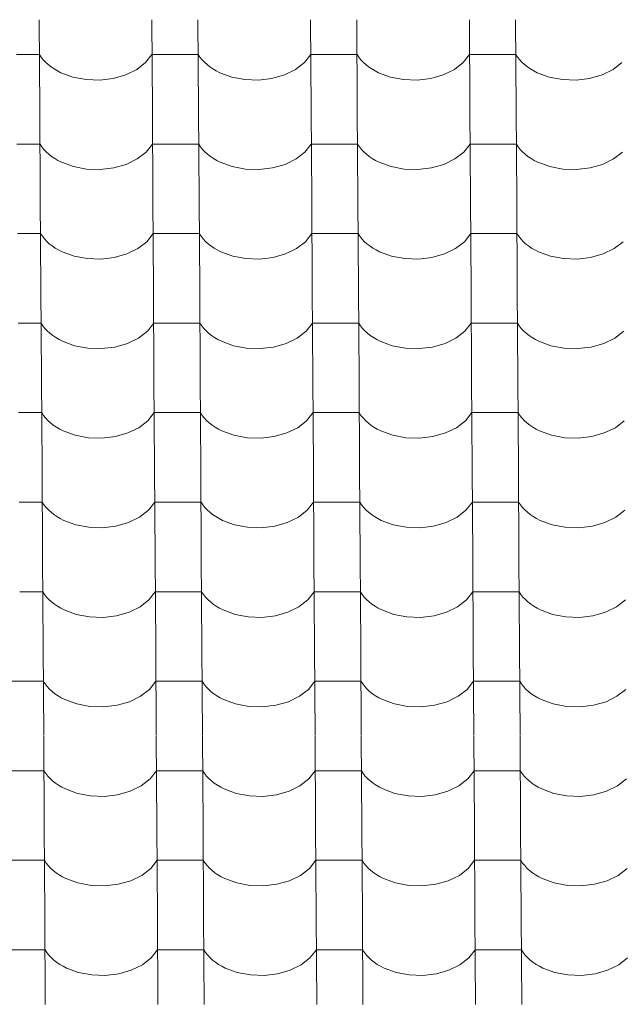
# Model space of a CAD drawing. Header units: millimetres. Extents: x -29001 to 109416, y -1251 to 13451.
# Tile 81 of 163: x -11230 to -10606, y 8009 to 9032. Entities that reach past the tile are written whole.
import ezdxf

# ---------------------------------------------------------------- set-up
doc = ezdxf.new("R2010")
doc.units = ezdxf.units.MM
doc.header["$MEASUREMENT"] = 0
doc.layers.add('POHLED JIŽNÍ_1_Konstrukce - nosné', color=7, linetype='Continuous')
doc.layers.add('POHLED JIŽNÍ_1_Nové_Výplně - Povrchové', color=7, linetype='Continuous')

# ---------------------------------------------------------------- blocks, each defined once
blk = doc.blocks.new('*X1', base_point=(-31394.7, -25864.9))
at = {"layer": 'POHLED JIŽNÍ_1_Nové_Výplně - Povrchové', "color": 21, "linetype": 'Continuous', "lineweight": 20, "true_color": 0xffaaaa}
for p, q in [((-11209.7, 9032.1), (-11209.2, 8939.4)), ((-11092.8, 9032.1), (-11092.2, 8939.4)), ((-11044.8, 9032.1), (-11044.2, 8939.4)), ((-10927.8, 9032.1), (-10927.2, 8939.4)), ((-10879.8, 9032.1), (-10879.2, 8939.4)), ((-10762.8, 9032.1), (-10762.2, 8939.4)), ((-10714.8, 9032.1), (-10714.2, 8939.4)), ((-11209.5, 8995.9), (-11233.5, 8995.9)), ((-11209.5, 8995.9), (-11207.7, 8993.2)), ((-11207.7, 8993.2), (-11205.5, 8990.5)), ((-11205.5, 8990.5), (-11203.1, 8987.9)), ((-11099.2, 8987.6), (-11092.6, 8995.9)), ((-11068.5, 8995.9), (-11092.6, 8995.9)), ((-11044.5, 8995.9), (-11068.5, 8995.9)), ((-11044.5, 8995.9), (-11042.7, 8993.2)), ((-11042.7, 8993.2), (-11040.5, 8990.5)), ((-11040.5, 8990.5), (-11038.1, 8987.9)), ((-10934.2, 8987.6), (-10927.6, 8995.9)), ((-10903.5, 8995.9), (-10927.6, 8995.9)), ((-10879.5, 8995.9), (-10903.5, 8995.9)), ((-10879.5, 8995.9), (-10877.7, 8993.2)), ((-10877.7, 8993.2), (-10875.5, 8990.5)), ((-10875.5, 8990.5), (-10873.1, 8987.9)), ((-10769.2, 8987.6), (-10762.6, 8995.9)), ((-10738.5, 8995.9), (-10762.6, 8995.9)), ((-10714.5, 8995.9), (-10738.5, 8995.9)), ((-10714.5, 8995.9), (-10712.7, 8993.2)), ((-10712.7, 8993.2), (-10710.5, 8990.5)), ((-10710.5, 8990.5), (-10708.1, 8987.9)), ((-11203.1, 8987.9), (-11200.4, 8985.4)), ((-11200.4, 8985.4), (-11197.5, 8983.1)), ((-11197.5, 8983.1), (-11194.3, 8980.9)), ((-11194.3, 8980.9), (-11190.8, 8978.9)), ((-11119.9, 8974.8), (-11108.4, 8980.4)), ((-11108.4, 8980.4), (-11099.2, 8987.6)), ((-11038.1, 8987.9), (-11035.4, 8985.4)), ((-11035.4, 8985.4), (-11032.5, 8983.1)), ((-11032.5, 8983.1), (-11029.3, 8980.9)), ((-11029.3, 8980.9), (-11025.8, 8978.9)), ((-10954.9, 8974.8), (-10943.4, 8980.4)), ((-10943.4, 8980.4), (-10934.2, 8987.6)), ((-10873.1, 8987.9), (-10870.4, 8985.4)), ((-10870.4, 8985.4), (-10867.5, 8983.1)), ((-10867.5, 8983.1), (-10864.3, 8980.9)), ((-10864.3, 8980.9), (-10860.8, 8978.9)), ((-10789.9, 8974.8), (-10778.4, 8980.4)), ((-10778.4, 8980.4), (-10769.2, 8987.6)), ((-10708.1, 8987.9), (-10705.4, 8985.4)), ((-10705.4, 8985.4), (-10702.5, 8983.1)), ((-10702.5, 8983.1), (-10699.3, 8980.9)), ((-10699.3, 8980.9), (-10695.9, 8978.9)), ((-10624.9, 8974.8), (-10613.4, 8980.4)), ((-10613.4, 8980.4), (-10604.2, 8987.6)), ((-11190.8, 8978.9), (-11187.2, 8977)), ((-11187.2, 8977), (-11174.7, 8972.5)), ((-11174.7, 8972.5), (-11161.1, 8969.9)), ((-11161.1, 8969.9), (-11146.9, 8969.4)), ((-11146.9, 8969.4), (-11132.9, 8971.1)), ((-11132.9, 8971.1), (-11119.9, 8974.8)), ((-11025.8, 8978.9), (-11022.2, 8977)), ((-11022.2, 8977), (-11009.7, 8972.5)), ((-11009.7, 8972.5), (-10996.1, 8969.9)), ((-10996.1, 8969.9), (-10981.9, 8969.4)), ((-10981.9, 8969.4), (-10967.9, 8971.1)), ((-10967.9, 8971.1), (-10954.9, 8974.8)), ((-10860.8, 8978.9), (-10857.2, 8977)), ((-10857.2, 8977), (-10844.7, 8972.5)), ((-10844.7, 8972.5), (-10831.1, 8969.9)), ((-10831.1, 8969.9), (-10816.9, 8969.4)), ((-10816.9, 8969.4), (-10802.9, 8971.1)), ((-10802.9, 8971.1), (-10789.9, 8974.8)), ((-10695.9, 8978.9), (-10692.2, 8977)), ((-10692.2, 8977), (-10679.7, 8972.5)), ((-10679.7, 8972.5), (-10666.1, 8969.9)), ((-10666.1, 8969.9), (-10651.9, 8969.4)), ((-10651.9, 8969.4), (-10637.9, 8971.1)), ((-10637.9, 8971.1), (-10624.9, 8974.8)), ((-11209.2, 8939.1), (-11208.6, 8846.4)), ((-11092.2, 8939.1), (-11091.6, 8846.4)), ((-11044.2, 8939.1), (-11043.6, 8846.4)), ((-10927.2, 8939.1), (-10926.6, 8846.4)), ((-10879.2, 8939.1), (-10878.6, 8846.4)), ((-10762.2, 8939.1), (-10761.6, 8846.4)), ((-10714.2, 8939.1), (-10713.6, 8846.4)), ((-11208.9, 8902.9), (-11233, 8902.9)), ((-11208.9, 8902.9), (-11207.1, 8900.1)), ((-11207.1, 8900.1), (-11205, 8897.4)), ((-11098.6, 8894.5), (-11092, 8902.9)), ((-11068, 8902.9), (-11092, 8902.9)), ((-11043.9, 8902.9), (-11068, 8902.9)), ((-11043.9, 8902.9), (-11042.1, 8900.1)), ((-11042.1, 8900.1), (-11040, 8897.4)), ((-10933.6, 8894.5), (-10927, 8902.9)), ((-10903, 8902.9), (-10927, 8902.9)), ((-10878.9, 8902.9), (-10903, 8902.9)), ((-10878.9, 8902.9), (-10877.1, 8900.1)), ((-10877.1, 8900.1), (-10875, 8897.4)), ((-10768.6, 8894.5), (-10762, 8902.9)), ((-10738, 8902.9), (-10762, 8902.9)), ((-10713.9, 8902.9), (-10738, 8902.9)), ((-10713.9, 8902.9), (-10712.1, 8900.1)), ((-10712.1, 8900.1), (-10710, 8897.4)), ((-11205, 8897.4), (-11202.5, 8894.9)), ((-11202.5, 8894.9), (-11199.8, 8892.4)), ((-11199.8, 8892.4), (-11196.9, 8890.1)), ((-11196.9, 8890.1), (-11193.7, 8887.9)), ((-11193.7, 8887.9), (-11190.3, 8885.9)), ((-11107.9, 8887.4), (-11098.6, 8894.5)), ((-11040, 8897.4), (-11037.5, 8894.9)), ((-11037.5, 8894.9), (-11034.8, 8892.4)), ((-11034.8, 8892.4), (-11031.9, 8890.1)), ((-11031.9, 8890.1), (-11028.7, 8887.9)), ((-11028.7, 8887.9), (-11025.3, 8885.9)), ((-10942.9, 8887.4), (-10933.6, 8894.5)), ((-10875, 8897.4), (-10872.5, 8894.9)), ((-10872.5, 8894.9), (-10869.8, 8892.4)), ((-10869.8, 8892.4), (-10866.9, 8890.1)), ((-10866.9, 8890.1), (-10863.7, 8887.9)), ((-10863.7, 8887.9), (-10860.3, 8885.9)), ((-10777.9, 8887.4), (-10768.6, 8894.5)), ((-10710, 8897.4), (-10707.5, 8894.9)), ((-10707.5, 8894.9), (-10704.8, 8892.4)), ((-10704.8, 8892.4), (-10701.9, 8890.1)), ((-10701.9, 8890.1), (-10698.7, 8887.9)), ((-10698.7, 8887.9), (-10695.3, 8885.9)), ((-10612.9, 8887.4), (-10603.6, 8894.5)), ((-11190.3, 8885.9), (-11186.6, 8884)), ((-11186.6, 8884), (-11174.2, 8879.5)), ((-11174.2, 8879.5), (-11160.5, 8876.9)), ((-11146.3, 8876.4), (-11132.3, 8878.1)), ((-11132.3, 8878.1), (-11119.3, 8881.8)), ((-11119.3, 8881.8), (-11107.9, 8887.4)), ((-11025.3, 8885.9), (-11021.6, 8884)), ((-11021.6, 8884), (-11009.2, 8879.5)), ((-11009.2, 8879.5), (-10995.5, 8876.9)), ((-10981.3, 8876.4), (-10967.3, 8878.1)), ((-10967.3, 8878.1), (-10954.3, 8881.8)), ((-10954.3, 8881.8), (-10942.9, 8887.4)), ((-10860.3, 8885.9), (-10856.6, 8884)), ((-10856.6, 8884), (-10844.2, 8879.5)), ((-10844.2, 8879.5), (-10830.5, 8876.9)), ((-10816.3, 8876.4), (-10802.3, 8878.1)), ((-10802.3, 8878.1), (-10789.3, 8881.8)), ((-10789.3, 8881.8), (-10777.9, 8887.4)), ((-10695.3, 8885.9), (-10691.6, 8884)), ((-10691.6, 8884), (-10679.2, 8879.5)), ((-10679.2, 8879.5), (-10665.5, 8876.9)), ((-10651.3, 8876.4), (-10637.3, 8878.1)), ((-10637.3, 8878.1), (-10624.3, 8881.8)), ((-10624.3, 8881.8), (-10612.9, 8887.4)), ((-11160.5, 8876.9), (-11146.3, 8876.4)), ((-10995.5, 8876.9), (-10981.3, 8876.4)), ((-10830.5, 8876.9), (-10816.3, 8876.4)), ((-10665.5, 8876.9), (-10651.3, 8876.4)), ((-11208.6, 8846.1), (-11208, 8753.4)), ((-11091.6, 8846.1), (-11091, 8753.4)), ((-11043.6, 8846.1), (-11043, 8753.4)), ((-10926.6, 8846.1), (-10926, 8753.4)), ((-10878.6, 8846.1), (-10878, 8753.4)), ((-10761.6, 8846.1), (-10761, 8753.4)), ((-10713.6, 8846.1), (-10713, 8753.4)), ((-11208.4, 8809.9), (-11232.4, 8809.9)), ((-11208.4, 8809.9), (-11206.5, 8807.1)), ((-11206.5, 8807.1), (-11204.4, 8804.4)), ((-11098, 8801.5), (-11091.4, 8809.9)), ((-11067.4, 8809.9), (-11091.4, 8809.9)), ((-11043.4, 8809.9), (-11067.4, 8809.9)), ((-11043.4, 8809.9), (-11041.5, 8807.1)), ((-11041.5, 8807.1), (-11039.4, 8804.4)), ((-10933, 8801.5), (-10926.4, 8809.9)), ((-10902.4, 8809.9), (-10926.4, 8809.9)), ((-10878.4, 8809.9), (-10902.4, 8809.9)), ((-10878.4, 8809.9), (-10876.5, 8807.1)), ((-10876.5, 8807.1), (-10874.4, 8804.4)), ((-10768, 8801.5), (-10761.4, 8809.9)), ((-10737.4, 8809.9), (-10761.4, 8809.9)), ((-10713.4, 8809.9), (-10737.4, 8809.9)), ((-10713.4, 8809.9), (-10711.5, 8807.1)), ((-10711.5, 8807.1), (-10709.4, 8804.4)), ((-11204.4, 8804.4), (-11202, 8801.8)), ((-11202, 8801.8), (-11199.3, 8799.4)), ((-11199.3, 8799.4), (-11196.3, 8797.1)), ((-11196.3, 8797.1), (-11193.1, 8794.9)), ((-11107.3, 8794.4), (-11098, 8801.5)), ((-11039.4, 8804.4), (-11037, 8801.8)), ((-11037, 8801.8), (-11034.3, 8799.4)), ((-11034.3, 8799.4), (-11031.3, 8797.1)), ((-11031.3, 8797.1), (-11028.1, 8794.9)), ((-10942.3, 8794.4), (-10933, 8801.5)), ((-10874.4, 8804.4), (-10872, 8801.8)), ((-10872, 8801.8), (-10869.3, 8799.4)), ((-10869.3, 8799.4), (-10866.3, 8797.1)), ((-10866.3, 8797.1), (-10863.1, 8794.9)), ((-10777.3, 8794.4), (-10768, 8801.5)), ((-10709.4, 8804.4), (-10707, 8801.8)), ((-10707, 8801.8), (-10704.3, 8799.4)), ((-10704.3, 8799.4), (-10701.3, 8797.1)), ((-10701.3, 8797.1), (-10698.1, 8794.9)), ((-10612.3, 8794.4), (-10603, 8801.5)), ((-11193.1, 8794.9), (-11189.7, 8792.9)), ((-11189.7, 8792.9), (-11186, 8791)), ((-11186, 8791), (-11173.6, 8786.4)), ((-11173.6, 8786.4), (-11159.9, 8783.9)), ((-11131.8, 8785.1), (-11118.7, 8788.8)), ((-11118.7, 8788.8), (-11107.3, 8794.4)), ((-11028.1, 8794.9), (-11024.7, 8792.9)), ((-11024.7, 8792.9), (-11021, 8791)), ((-11021, 8791), (-11008.6, 8786.4)), ((-11008.6, 8786.4), (-10994.9, 8783.9)), ((-10966.8, 8785.1), (-10953.7, 8788.8)), ((-10953.7, 8788.8), (-10942.3, 8794.4)), ((-10863.1, 8794.9), (-10859.7, 8792.9)), ((-10859.7, 8792.9), (-10856.1, 8791)), ((-10856.1, 8791), (-10843.6, 8786.4)), ((-10843.6, 8786.4), (-10829.9, 8783.9)), ((-10801.8, 8785.1), (-10788.7, 8788.8)), ((-10788.7, 8788.8), (-10777.3, 8794.4)), ((-10698.1, 8794.9), (-10694.7, 8792.9)), ((-10694.7, 8792.9), (-10691.1, 8791)), ((-10691.1, 8791), (-10678.6, 8786.4)), ((-10678.6, 8786.4), (-10664.9, 8783.9)), ((-10636.8, 8785.1), (-10623.7, 8788.8)), ((-10623.7, 8788.8), (-10612.3, 8794.4)), ((-11159.9, 8783.9), (-11145.7, 8783.4)), ((-11145.7, 8783.4), (-11131.8, 8785.1)), ((-10994.9, 8783.9), (-10980.7, 8783.4)), ((-10980.7, 8783.4), (-10966.8, 8785.1)), ((-10829.9, 8783.9), (-10815.7, 8783.4)), ((-10815.7, 8783.4), (-10801.8, 8785.1)), ((-10664.9, 8783.9), (-10650.7, 8783.4)), ((-10650.7, 8783.4), (-10636.8, 8785.1)), ((-11208, 8753.1), (-11207.4, 8660.4)), ((-11091, 8753.1), (-11090.5, 8660.4)), ((-11043, 8753.1), (-11042.4, 8660.4)), ((-10926, 8753.1), (-10925.5, 8660.4)), ((-10878, 8753.1), (-10877.4, 8660.4)), ((-10761, 8753.1), (-10760.5, 8660.4)), ((-10713, 8753.1), (-10712.4, 8660.4)), ((-11207.8, 8716.9), (-11231.8, 8716.9)), ((-11207.8, 8716.9), (-11205.9, 8714.1)), ((-11205.9, 8714.1), (-11203.8, 8711.4)), ((-11097.4, 8708.5), (-11090.8, 8716.9)), ((-11066.8, 8716.9), (-11090.8, 8716.9)), ((-11042.8, 8716.9), (-11066.8, 8716.9)), ((-11042.8, 8716.9), (-11040.9, 8714.1)), ((-11040.9, 8714.1), (-11038.8, 8711.4)), ((-10932.4, 8708.5), (-10925.8, 8716.9)), ((-10901.8, 8716.9), (-10925.8, 8716.9)), ((-10877.8, 8716.9), (-10901.8, 8716.9)), ((-10877.8, 8716.9), (-10875.9, 8714.1)), ((-10875.9, 8714.1), (-10873.8, 8711.4)), ((-10767.4, 8708.5), (-10760.8, 8716.9)), ((-10736.8, 8716.9), (-10760.8, 8716.9)), ((-10712.8, 8716.9), (-10736.8, 8716.9)), ((-10712.8, 8716.9), (-10710.9, 8714.1)), ((-10710.9, 8714.1), (-10708.8, 8711.4)), ((-11203.8, 8711.4), (-11201.4, 8708.8)), ((-11201.4, 8708.8), (-11198.7, 8706.4)), ((-11198.7, 8706.4), (-11195.7, 8704)), ((-11195.7, 8704), (-11192.5, 8701.9)), ((-11106.7, 8701.4), (-11097.4, 8708.5)), ((-11038.8, 8711.4), (-11036.4, 8708.8)), ((-11036.4, 8708.8), (-11033.7, 8706.4)), ((-11033.7, 8706.4), (-11030.7, 8704)), ((-11030.7, 8704), (-11027.5, 8701.9)), ((-10941.7, 8701.4), (-10932.4, 8708.5)), ((-10873.8, 8711.4), (-10871.4, 8708.8)), ((-10871.4, 8708.8), (-10868.7, 8706.4)), ((-10868.7, 8706.4), (-10865.7, 8704)), ((-10865.7, 8704), (-10862.5, 8701.9)), ((-10776.7, 8701.4), (-10767.4, 8708.5)), ((-10708.8, 8711.4), (-10706.4, 8708.8)), ((-10706.4, 8708.8), (-10703.7, 8706.4)), ((-10703.7, 8706.4), (-10700.7, 8704)), ((-10700.7, 8704), (-10697.5, 8701.9)), ((-10611.7, 8701.4), (-10602.4, 8708.5)), ((-11192.5, 8701.9), (-11189.1, 8699.9)), ((-11189.1, 8699.9), (-11185.5, 8698)), ((-11185.5, 8698), (-11173, 8693.4)), ((-11131.2, 8692), (-11118.1, 8695.8)), ((-11118.1, 8695.8), (-11106.7, 8701.4)), ((-11027.5, 8701.9), (-11024.1, 8699.9)), ((-11024.1, 8699.9), (-11020.5, 8698)), ((-11020.5, 8698), (-11008, 8693.4)), ((-10966.2, 8692), (-10953.1, 8695.8)), ((-10953.1, 8695.8), (-10941.7, 8701.4)), ((-10862.5, 8701.9), (-10859.1, 8699.9)), ((-10859.1, 8699.9), (-10855.5, 8698)), ((-10855.5, 8698), (-10843, 8693.4)), ((-10801.2, 8692), (-10788.1, 8695.8)), ((-10788.1, 8695.8), (-10776.7, 8701.4)), ((-10697.5, 8701.9), (-10694.1, 8699.9)), ((-10694.1, 8699.9), (-10690.5, 8698)), ((-10690.5, 8698), (-10678, 8693.4)), ((-10636.2, 8692), (-10623.1, 8695.8)), ((-10623.1, 8695.8), (-10611.7, 8701.4)), ((-11173, 8693.4), (-11159.3, 8690.8)), ((-11159.3, 8690.8), (-11145.1, 8690.4)), ((-11145.1, 8690.4), (-11131.2, 8692)), ((-11008, 8693.4), (-10994.3, 8690.8)), ((-10994.3, 8690.8), (-10980.1, 8690.4)), ((-10980.1, 8690.4), (-10966.2, 8692)), ((-10843, 8693.4), (-10829.3, 8690.8)), ((-10829.3, 8690.8), (-10815.1, 8690.4)), ((-10815.1, 8690.4), (-10801.2, 8692)), ((-10678, 8693.4), (-10664.3, 8690.8)), ((-10664.3, 8690.8), (-10650.1, 8690.4)), ((-10650.1, 8690.4), (-10636.2, 8692)), ((-11207.4, 8660.1), (-11206.8, 8567.4)), ((-11090.5, 8660.1), (-11089.9, 8567.4)), ((-11042.4, 8660.1), (-11041.8, 8567.4)), ((-10925.5, 8660.1), (-10924.9, 8567.4)), ((-10877.4, 8660.1), (-10876.8, 8567.4)), ((-10760.5, 8660.1), (-10759.9, 8567.4)), ((-10712.4, 8660.1), (-10711.8, 8567.4)), ((-11207.2, 8623.9), (-11231.2, 8623.9)), ((-11207.2, 8623.9), (-11205.4, 8621.1)), ((-11096.8, 8615.5), (-11090.2, 8623.9)), ((-11066.2, 8623.9), (-11090.2, 8623.9)), ((-11042.2, 8623.9), (-11066.2, 8623.9)), ((-11042.2, 8623.9), (-11040.4, 8621.1)), ((-10931.9, 8615.5), (-10925.2, 8623.9)), ((-10901.2, 8623.9), (-10925.2, 8623.9)), ((-10877.2, 8623.9), (-10901.2, 8623.9)), ((-10877.2, 8623.9), (-10875.4, 8621.1)), ((-10766.9, 8615.5), (-10760.2, 8623.9)), ((-10736.2, 8623.9), (-10760.2, 8623.9)), ((-10712.2, 8623.9), (-10736.2, 8623.9)), ((-10712.2, 8623.9), (-10710.4, 8621.1)), ((-11205.4, 8621.1), (-11203.2, 8618.4)), ((-11203.2, 8618.4), (-11200.8, 8615.8)), ((-11200.8, 8615.8), (-11198.1, 8613.4)), ((-11198.1, 8613.4), (-11195.1, 8611)), ((-11106.1, 8608.3), (-11096.8, 8615.5)), ((-11040.4, 8621.1), (-11038.2, 8618.4)), ((-11038.2, 8618.4), (-11035.8, 8615.8)), ((-11035.8, 8615.8), (-11033.1, 8613.4)), ((-11033.1, 8613.4), (-11030.1, 8611)), ((-10941.1, 8608.3), (-10931.9, 8615.5)), ((-10875.4, 8621.1), (-10873.2, 8618.4)), ((-10873.2, 8618.4), (-10870.8, 8615.8)), ((-10870.8, 8615.8), (-10868.1, 8613.4)), ((-10868.1, 8613.4), (-10865.1, 8611)), ((-10776.1, 8608.3), (-10766.9, 8615.5)), ((-10710.4, 8621.1), (-10708.2, 8618.4)), ((-10708.2, 8618.4), (-10705.8, 8615.8)), ((-10705.8, 8615.8), (-10703.1, 8613.4)), ((-10703.1, 8613.4), (-10700.1, 8611)), ((-10611.1, 8608.3), (-10601.9, 8615.5)), ((-11195.1, 8611), (-11191.9, 8608.9)), ((-11191.9, 8608.9), (-11188.5, 8606.8)), ((-11188.5, 8606.8), (-11184.9, 8605)), ((-11184.9, 8605), (-11172.4, 8600.4)), ((-11130.6, 8599), (-11117.6, 8602.8)), ((-11117.6, 8602.8), (-11106.1, 8608.3)), ((-11030.1, 8611), (-11026.9, 8608.9)), ((-11026.9, 8608.9), (-11023.5, 8606.8)), ((-11023.5, 8606.8), (-11019.9, 8605)), ((-11019.9, 8605), (-11007.4, 8600.4)), ((-10965.6, 8599), (-10952.6, 8602.8)), ((-10952.6, 8602.8), (-10941.1, 8608.3)), ((-10865.1, 8611), (-10861.9, 8608.9)), ((-10861.9, 8608.9), (-10858.5, 8606.8)), ((-10858.5, 8606.8), (-10854.9, 8605)), ((-10854.9, 8605), (-10842.4, 8600.4)), ((-10800.6, 8599), (-10787.6, 8602.8)), ((-10787.6, 8602.8), (-10776.1, 8608.3)), ((-10700.1, 8611), (-10696.9, 8608.9)), ((-10696.9, 8608.9), (-10693.5, 8606.8)), ((-10693.5, 8606.8), (-10689.9, 8605)), ((-10689.9, 8605), (-10677.4, 8600.4)), ((-10635.6, 8599), (-10622.6, 8602.8)), ((-10622.6, 8602.8), (-10611.1, 8608.3)), ((-11172.4, 8600.4), (-11158.7, 8597.8)), ((-11158.7, 8597.8), (-11144.6, 8597.4)), ((-11144.6, 8597.4), (-11130.6, 8599)), ((-11007.4, 8600.4), (-10993.7, 8597.8)), ((-10993.7, 8597.8), (-10979.6, 8597.4)), ((-10979.6, 8597.4), (-10965.6, 8599)), ((-10842.4, 8600.4), (-10828.7, 8597.8)), ((-10828.7, 8597.8), (-10814.6, 8597.4)), ((-10814.6, 8597.4), (-10800.6, 8599)), ((-10677.4, 8600.4), (-10663.7, 8597.8)), ((-10663.7, 8597.8), (-10649.6, 8597.4)), ((-10649.6, 8597.4), (-10635.6, 8599)), ((-11206.8, 8567.1), (-11206.3, 8474.4)), ((-11089.9, 8567.1), (-11089.3, 8474.4)), ((-11041.8, 8567.1), (-11041.3, 8474.4)), ((-10924.9, 8567.1), (-10924.3, 8474.4)), ((-10876.8, 8567.1), (-10876.3, 8474.4)), ((-10759.9, 8567.1), (-10759.3, 8474.4)), ((-10711.8, 8567.1), (-10711.3, 8474.4)), ((-11206.6, 8530.9), (-11230.6, 8530.9)), ((-11206.6, 8530.9), (-11204.8, 8528.1)), ((-11096.3, 8522.5), (-11089.7, 8530.9)), ((-11065.6, 8530.9), (-11089.7, 8530.9)), ((-11041.6, 8530.9), (-11065.6, 8530.9)), ((-11041.6, 8530.9), (-11039.8, 8528.1)), ((-10931.3, 8522.5), (-10924.7, 8530.9)), ((-10900.6, 8530.9), (-10924.7, 8530.9)), ((-10876.6, 8530.9), (-10900.6, 8530.9)), ((-10876.6, 8530.9), (-10874.8, 8528.1)), ((-10766.3, 8522.5), (-10759.7, 8530.9)), ((-10735.6, 8530.9), (-10759.7, 8530.9)), ((-10711.6, 8530.9), (-10735.6, 8530.9)), ((-10711.6, 8530.9), (-10709.8, 8528.1)), ((-11204.8, 8528.1), (-11202.6, 8525.4)), ((-11202.6, 8525.4), (-11200.2, 8522.8)), ((-11200.2, 8522.8), (-11197.5, 8520.4)), ((-11197.5, 8520.4), (-11194.6, 8518)), ((-11105.5, 8515.3), (-11096.3, 8522.5)), ((-11039.8, 8528.1), (-11037.6, 8525.4)), ((-11037.6, 8525.4), (-11035.2, 8522.8)), ((-11035.2, 8522.8), (-11032.5, 8520.4)), ((-11032.5, 8520.4), (-11029.6, 8518)), ((-10940.5, 8515.3), (-10931.3, 8522.5)), ((-10874.8, 8528.1), (-10872.6, 8525.4)), ((-10872.6, 8525.4), (-10870.2, 8522.8)), ((-10870.2, 8522.8), (-10867.5, 8520.4)), ((-10867.5, 8520.4), (-10864.6, 8518)), ((-10775.5, 8515.3), (-10766.3, 8522.5)), ((-10709.8, 8528.1), (-10707.6, 8525.4)), ((-10707.6, 8525.4), (-10705.2, 8522.8)), ((-10705.2, 8522.8), (-10702.5, 8520.4)), ((-10702.5, 8520.4), (-10699.6, 8518)), ((-10610.5, 8515.3), (-10601.3, 8522.5)), ((-11194.6, 8518), (-11191.4, 8515.9)), ((-11191.4, 8515.9), (-11187.9, 8513.8)), ((-11187.9, 8513.8), (-11184.3, 8512)), ((-11184.3, 8512), (-11171.8, 8507.4)), ((-11130, 8506), (-11117, 8509.7)), ((-11117, 8509.7), (-11105.5, 8515.3)), ((-11029.6, 8518), (-11026.4, 8515.9)), ((-11026.4, 8515.9), (-11022.9, 8513.8)), ((-11022.9, 8513.8), (-11019.3, 8512)), ((-11019.3, 8512), (-11006.8, 8507.4)), ((-10965, 8506), (-10952, 8509.7)), ((-10952, 8509.7), (-10940.5, 8515.3)), ((-10864.6, 8518), (-10861.4, 8515.9)), ((-10861.4, 8515.9), (-10857.9, 8513.8)), ((-10857.9, 8513.8), (-10854.3, 8512)), ((-10854.3, 8512), (-10841.8, 8507.4)), ((-10800, 8506), (-10787, 8509.7)), ((-10787, 8509.7), (-10775.5, 8515.3)), ((-10699.6, 8518), (-10696.4, 8515.9)), ((-10696.4, 8515.9), (-10692.9, 8513.8)), ((-10692.9, 8513.8), (-10689.3, 8512)), ((-10689.3, 8512), (-10676.8, 8507.4)), ((-10635, 8506), (-10622, 8509.7)), ((-10622, 8509.7), (-10610.5, 8515.3)), ((-11171.8, 8507.4), (-11158.2, 8504.8)), ((-11158.2, 8504.8), (-11144, 8504.4)), ((-11144, 8504.4), (-11130, 8506)), ((-11006.8, 8507.4), (-10993.2, 8504.8)), ((-10993.2, 8504.8), (-10979, 8504.4)), ((-10979, 8504.4), (-10965, 8506)), ((-10841.8, 8507.4), (-10828.2, 8504.8)), ((-10828.2, 8504.8), (-10814, 8504.4)), ((-10814, 8504.4), (-10800, 8506)), ((-10676.8, 8507.4), (-10663.2, 8504.8)), ((-10663.2, 8504.8), (-10649, 8504.4)), ((-10649, 8504.4), (-10635, 8506)), ((-11206.3, 8474), (-11205.7, 8381.4)), ((-11089.3, 8474), (-11088.7, 8381.4)), ((-11041.3, 8474), (-11040.7, 8381.4)), ((-10924.3, 8474), (-10923.7, 8381.4)), ((-10876.3, 8474), (-10875.7, 8381.4)), ((-10759.3, 8474), (-10758.7, 8381.4)), ((-10711.3, 8474), (-10710.7, 8381.4)), ((-11206, 8437.9), (-11230, 8437.9)), ((-11206, 8437.9), (-11204.2, 8435.1)), ((-11095.7, 8429.5), (-11089.1, 8437.9)), ((-11065.1, 8437.9), (-11089.1, 8437.9)), ((-11041, 8437.9), (-11065.1, 8437.9)), ((-11041, 8437.9), (-11039.2, 8435.1)), ((-10930.7, 8429.5), (-10924.1, 8437.9)), ((-10900.1, 8437.9), (-10924.1, 8437.9)), ((-10876, 8437.9), (-10900.1, 8437.9)), ((-10876, 8437.9), (-10874.2, 8435.1)), ((-10765.7, 8429.5), (-10759.1, 8437.9)), ((-10735.1, 8437.9), (-10759.1, 8437.9)), ((-10711, 8437.9), (-10735.1, 8437.9)), ((-10711, 8437.9), (-10709.2, 8435.1)), ((-11204.2, 8435.1), (-11202.1, 8432.4)), ((-11202.1, 8432.4), (-11199.6, 8429.8)), ((-11199.6, 8429.8), (-11196.9, 8427.3)), ((-11104.9, 8422.3), (-11095.7, 8429.5)), ((-11039.2, 8435.1), (-11037.1, 8432.4)), ((-11037.1, 8432.4), (-11034.6, 8429.8)), ((-11034.6, 8429.8), (-11031.9, 8427.3)), ((-10940, 8422.3), (-10930.7, 8429.5)), ((-10874.2, 8435.1), (-10872.1, 8432.4)), ((-10872.1, 8432.4), (-10869.6, 8429.8)), ((-10869.6, 8429.8), (-10866.9, 8427.3)), ((-10775, 8422.3), (-10765.7, 8429.5)), ((-10709.2, 8435.1), (-10707.1, 8432.4)), ((-10707.1, 8432.4), (-10704.6, 8429.8)), ((-10704.6, 8429.8), (-10701.9, 8427.3)), ((-10610, 8422.3), (-10600.7, 8429.5)), ((-11196.9, 8427.3), (-11194, 8425)), ((-11194, 8425), (-11190.8, 8422.8)), ((-11190.8, 8422.8), (-11187.4, 8420.8)), ((-11187.4, 8420.8), (-11183.7, 8419)), ((-11183.7, 8419), (-11171.2, 8414.4)), ((-11116.4, 8416.7), (-11104.9, 8422.3)), ((-11031.9, 8427.3), (-11029, 8425)), ((-11029, 8425), (-11025.8, 8422.8)), ((-11025.8, 8422.8), (-11022.4, 8420.8)), ((-11022.4, 8420.8), (-11018.7, 8419)), ((-11018.7, 8419), (-11006.3, 8414.4)), ((-10951.4, 8416.7), (-10940, 8422.3)), ((-10866.9, 8427.3), (-10864, 8425)), ((-10864, 8425), (-10860.8, 8422.8)), ((-10860.8, 8422.8), (-10857.4, 8420.8)), ((-10857.4, 8420.8), (-10853.7, 8419)), ((-10853.7, 8419), (-10841.3, 8414.4)), ((-10786.4, 8416.7), (-10775, 8422.3)), ((-10701.9, 8427.3), (-10699, 8425)), ((-10699, 8425), (-10695.8, 8422.8)), ((-10695.8, 8422.8), (-10692.4, 8420.8)), ((-10692.4, 8420.8), (-10688.7, 8419)), ((-10688.7, 8419), (-10676.3, 8414.4)), ((-10621.4, 8416.7), (-10610, 8422.3)), ((-11171.2, 8414.4), (-11157.6, 8411.8)), ((-11157.6, 8411.8), (-11143.4, 8411.3)), ((-11143.4, 8411.3), (-11129.4, 8413)), ((-11129.4, 8413), (-11116.4, 8416.7)), ((-11006.3, 8414.4), (-10992.6, 8411.8)), ((-10992.6, 8411.8), (-10978.4, 8411.3)), ((-10978.4, 8411.3), (-10964.4, 8413)), ((-10964.4, 8413), (-10951.4, 8416.7)), ((-10841.3, 8414.4), (-10827.6, 8411.8)), ((-10827.6, 8411.8), (-10813.4, 8411.3)), ((-10813.4, 8411.3), (-10799.4, 8413)), ((-10799.4, 8413), (-10786.4, 8416.7)), ((-10676.3, 8414.4), (-10662.6, 8411.8)), ((-10662.6, 8411.8), (-10648.4, 8411.3)), ((-10648.4, 8411.3), (-10634.4, 8413)), ((-10634.4, 8413), (-10621.4, 8416.7)), ((-11205.7, 8381), (-11205.1, 8288.4)), ((-11088.7, 8381), (-11088.1, 8288.4)), ((-11040.7, 8381), (-11040.1, 8288.4)), ((-10923.7, 8381), (-10923.1, 8288.4)), ((-10875.7, 8381), (-10875.1, 8288.4)), ((-10758.7, 8381), (-10758.1, 8288.4)), ((-10710.7, 8381), (-10710.1, 8288.4)), ((-11229.5, 8344.9), (-11253.5, 8344.9)), ((-11205.5, 8344.9), (-11229.5, 8344.9)), ((-11205.5, 8344.9), (-11203.6, 8342.1)), ((-11203.6, 8342.1), (-11201.5, 8339.4)), ((-11201.5, 8339.4), (-11199, 8336.8)), ((-11199, 8336.8), (-11196.4, 8334.3)), ((-11104.4, 8329.3), (-11095.1, 8336.5)), ((-11095.1, 8336.5), (-11088.5, 8344.9)), ((-11064.5, 8344.9), (-11088.5, 8344.9)), ((-11040.5, 8344.9), (-11064.5, 8344.9)), ((-11040.5, 8344.9), (-11038.6, 8342.1)), ((-11038.6, 8342.1), (-11036.5, 8339.4)), ((-11036.5, 8339.4), (-11034, 8336.8)), ((-11034, 8336.8), (-11031.4, 8334.3)), ((-10939.4, 8329.3), (-10930.1, 8336.5)), ((-10930.1, 8336.5), (-10923.5, 8344.9)), ((-10899.5, 8344.9), (-10923.5, 8344.9)), ((-10875.5, 8344.9), (-10899.5, 8344.9)), ((-10875.5, 8344.9), (-10873.6, 8342.1)), ((-10873.6, 8342.1), (-10871.5, 8339.4)), ((-10871.5, 8339.4), (-10869.1, 8336.8)), ((-10869.1, 8336.8), (-10866.4, 8334.3)), ((-10774.4, 8329.3), (-10765.1, 8336.5)), ((-10765.1, 8336.5), (-10758.5, 8344.9)), ((-10734.5, 8344.9), (-10758.5, 8344.9)), ((-10710.5, 8344.9), (-10734.5, 8344.9)), ((-10710.5, 8344.9), (-10708.6, 8342.1)), ((-10708.6, 8342.1), (-10706.5, 8339.4)), ((-10706.5, 8339.4), (-10704.1, 8336.8)), ((-10704.1, 8336.8), (-10701.4, 8334.3)), ((-10609.4, 8329.3), (-10600.1, 8336.5)), ((-11196.4, 8334.3), (-11193.4, 8332)), ((-11193.4, 8332), (-11190.2, 8329.8)), ((-11190.2, 8329.8), (-11186.8, 8327.8)), ((-11186.8, 8327.8), (-11183.1, 8326)), ((-11183.1, 8326), (-11170.7, 8321.4)), ((-11115.8, 8323.7), (-11104.4, 8329.3)), ((-11031.4, 8334.3), (-11028.4, 8332)), ((-11028.4, 8332), (-11025.2, 8329.8)), ((-11025.2, 8329.8), (-11021.8, 8327.8)), ((-11021.8, 8327.8), (-11018.1, 8326)), ((-11018.1, 8326), (-11005.7, 8321.4)), ((-10950.8, 8323.7), (-10939.4, 8329.3)), ((-10866.4, 8334.3), (-10863.4, 8332)), ((-10863.4, 8332), (-10860.2, 8329.8)), ((-10860.2, 8329.8), (-10856.8, 8327.8)), ((-10856.8, 8327.8), (-10853.1, 8326)), ((-10853.1, 8326), (-10840.7, 8321.4)), ((-10785.8, 8323.7), (-10774.4, 8329.3)), ((-10701.4, 8334.3), (-10698.4, 8332)), ((-10698.4, 8332), (-10695.2, 8329.8)), ((-10695.2, 8329.8), (-10691.8, 8327.8)), ((-10691.8, 8327.8), (-10688.1, 8326)), ((-10688.1, 8326), (-10675.7, 8321.4)), ((-10620.8, 8323.7), (-10609.4, 8329.3)), ((-11170.7, 8321.4), (-11157, 8318.8)), ((-11157, 8318.8), (-11142.8, 8318.3)), ((-11142.8, 8318.3), (-11128.8, 8320)), ((-11128.8, 8320), (-11115.8, 8323.7)), ((-11005.7, 8321.4), (-10992, 8318.8)), ((-10992, 8318.8), (-10977.8, 8318.3)), ((-10977.8, 8318.3), (-10963.8, 8320)), ((-10963.8, 8320), (-10950.8, 8323.7)), ((-10840.7, 8321.4), (-10827, 8318.8)), ((-10827, 8318.8), (-10812.8, 8318.3)), ((-10812.8, 8318.3), (-10798.9, 8320)), ((-10798.9, 8320), (-10785.8, 8323.7)), ((-10675.7, 8321.4), (-10662, 8318.8)), ((-10662, 8318.8), (-10647.8, 8318.3)), ((-10647.8, 8318.3), (-10633.9, 8320)), ((-10633.9, 8320), (-10620.8, 8323.7)), ((-11205.1, 8288), (-11204.5, 8195.4)), ((-11088.1, 8288), (-11087.6, 8195.4)), ((-11040.1, 8288), (-11039.5, 8195.4)), ((-10923.1, 8288), (-10922.6, 8195.4)), ((-10875.1, 8288), (-10874.5, 8195.4)), ((-10758.1, 8288), (-10757.6, 8195.4)), ((-10710.1, 8288), (-10709.5, 8195.4)), ((-11228.9, 8251.9), (-11252.9, 8251.9)), ((-11204.9, 8251.9), (-11228.9, 8251.9)), ((-11204.9, 8251.9), (-11203, 8249.1)), ((-11203, 8249.1), (-11200.9, 8246.4)), ((-11200.9, 8246.4), (-11198.5, 8243.8)), ((-11198.5, 8243.8), (-11195.8, 8241.3)), ((-11094.5, 8243.5), (-11087.9, 8251.9)), ((-11063.9, 8251.9), (-11087.9, 8251.9)), ((-11039.9, 8251.9), (-11063.9, 8251.9)), ((-11039.9, 8251.9), (-11038, 8249.1)), ((-11038, 8249.1), (-11035.9, 8246.4)), ((-11035.9, 8246.4), (-11033.5, 8243.8)), ((-11033.5, 8243.8), (-11030.8, 8241.3)), ((-10929.5, 8243.5), (-10922.9, 8251.9)), ((-10898.9, 8251.9), (-10922.9, 8251.9)), ((-10874.9, 8251.9), (-10898.9, 8251.9)), ((-10874.9, 8251.9), (-10873, 8249.1)), ((-10873, 8249.1), (-10870.9, 8246.4)), ((-10870.9, 8246.4), (-10868.5, 8243.8)), ((-10868.5, 8243.8), (-10865.8, 8241.3)), ((-10764.5, 8243.5), (-10757.9, 8251.9)), ((-10733.9, 8251.9), (-10757.9, 8251.9)), ((-10709.9, 8251.9), (-10733.9, 8251.9)), ((-10709.9, 8251.9), (-10708, 8249.1)), ((-10708, 8249.1), (-10705.9, 8246.4)), ((-10705.9, 8246.4), (-10703.5, 8243.8)), ((-10703.5, 8243.8), (-10700.8, 8241.3)), ((-11195.8, 8241.3), (-11192.8, 8239)), ((-11192.8, 8239), (-11189.6, 8236.8)), ((-11189.6, 8236.8), (-11186.2, 8234.8)), ((-11186.2, 8234.8), (-11182.6, 8233)), ((-11115.2, 8230.7), (-11103.8, 8236.3)), ((-11103.8, 8236.3), (-11094.5, 8243.5)), ((-11030.8, 8241.3), (-11027.8, 8239)), ((-11027.8, 8239), (-11024.6, 8236.8)), ((-11024.6, 8236.8), (-11021.2, 8234.8)), ((-11021.2, 8234.8), (-11017.6, 8233)), ((-10950.2, 8230.7), (-10938.8, 8236.3)), ((-10938.8, 8236.3), (-10929.5, 8243.5)), ((-10865.8, 8241.3), (-10862.8, 8239)), ((-10862.8, 8239), (-10859.6, 8236.8)), ((-10859.6, 8236.8), (-10856.2, 8234.8)), ((-10856.2, 8234.8), (-10852.6, 8233)), ((-10785.2, 8230.7), (-10773.8, 8236.3)), ((-10773.8, 8236.3), (-10764.5, 8243.5)), ((-10700.8, 8241.3), (-10697.8, 8239)), ((-10697.8, 8239), (-10694.6, 8236.8)), ((-10694.6, 8236.8), (-10691.2, 8234.8)), ((-10691.2, 8234.8), (-10687.6, 8233)), ((-10620.2, 8230.7), (-10608.8, 8236.3)), ((-10608.8, 8236.3), (-10599.5, 8243.5)), ((-11182.6, 8233), (-11170.1, 8228.4)), ((-11170.1, 8228.4), (-11156.4, 8225.8)), ((-11156.4, 8225.8), (-11142.2, 8225.3)), ((-11142.2, 8225.3), (-11128.3, 8227)), ((-11128.3, 8227), (-11115.2, 8230.7)), ((-11017.6, 8233), (-11005.1, 8228.4)), ((-11005.1, 8228.4), (-10991.4, 8225.8)), ((-10991.4, 8225.8), (-10977.2, 8225.3)), ((-10977.2, 8225.3), (-10963.3, 8227)), ((-10963.3, 8227), (-10950.2, 8230.7)), ((-10852.6, 8233), (-10840.1, 8228.4)), ((-10840.1, 8228.4), (-10826.4, 8225.8)), ((-10826.4, 8225.8), (-10812.2, 8225.3)), ((-10812.2, 8225.3), (-10798.3, 8227)), ((-10798.3, 8227), (-10785.2, 8230.7)), ((-10687.6, 8233), (-10675.1, 8228.4)), ((-10675.1, 8228.4), (-10661.4, 8225.8)), ((-10661.4, 8225.8), (-10647.2, 8225.3)), ((-10647.2, 8225.3), (-10633.3, 8227)), ((-10633.3, 8227), (-10620.2, 8230.7)), ((-11204.5, 8195), (-11203.9, 8102.3)), ((-11087.6, 8195), (-11087, 8102.3)), ((-11039.5, 8195), (-11038.9, 8102.3)), ((-10922.6, 8195), (-10922, 8102.3)), ((-10874.5, 8195), (-10873.9, 8102.3)), ((-10757.6, 8195), (-10757, 8102.3)), ((-10709.5, 8195), (-10708.9, 8102.3)), ((-11228.3, 8158.9), (-11252.3, 8158.9)), ((-11204.3, 8158.9), (-11228.3, 8158.9)), ((-11204.3, 8158.9), (-11202.4, 8156.1)), ((-11202.4, 8156.1), (-11200.3, 8153.4)), ((-11200.3, 8153.4), (-11197.9, 8150.8)), ((-11093.9, 8150.5), (-11087.3, 8158.9)), ((-11063.3, 8158.9), (-11087.3, 8158.9)), ((-11039.3, 8158.9), (-11063.3, 8158.9)), ((-11039.3, 8158.9), (-11037.4, 8156.1)), ((-11037.4, 8156.1), (-11035.3, 8153.4)), ((-11035.3, 8153.4), (-11032.9, 8150.8)), ((-10928.9, 8150.5), (-10922.3, 8158.9)), ((-10898.3, 8158.9), (-10922.3, 8158.9)), ((-10874.3, 8158.9), (-10898.3, 8158.9)), ((-10874.3, 8158.9), (-10872.5, 8156.1)), ((-10872.5, 8156.1), (-10870.3, 8153.4)), ((-10870.3, 8153.4), (-10867.9, 8150.8)), ((-10763.9, 8150.5), (-10757.3, 8158.9)), ((-10733.3, 8158.9), (-10757.3, 8158.9)), ((-10709.3, 8158.9), (-10733.3, 8158.9)), ((-10709.3, 8158.9), (-10707.5, 8156.1)), ((-10707.5, 8156.1), (-10705.3, 8153.4)), ((-10705.3, 8153.4), (-10702.9, 8150.8)), ((-11197.9, 8150.8), (-11195.2, 8148.3)), ((-11195.2, 8148.3), (-11192.2, 8146)), ((-11192.2, 8146), (-11189, 8143.8)), ((-11189, 8143.8), (-11185.6, 8141.8)), ((-11185.6, 8141.8), (-11182, 8139.9)), ((-11114.6, 8137.7), (-11103.2, 8143.3)), ((-11103.2, 8143.3), (-11093.9, 8150.5)), ((-11032.9, 8150.8), (-11030.2, 8148.3)), ((-11030.2, 8148.3), (-11027.2, 8146)), ((-11027.2, 8146), (-11024, 8143.8)), ((-11024, 8143.8), (-11020.6, 8141.8)), ((-11020.6, 8141.8), (-11017, 8139.9)), ((-10949.6, 8137.7), (-10938.2, 8143.3)), ((-10938.2, 8143.3), (-10928.9, 8150.5)), ((-10867.9, 8150.8), (-10865.2, 8148.3)), ((-10865.2, 8148.3), (-10862.2, 8146)), ((-10862.2, 8146), (-10859, 8143.8)), ((-10859, 8143.8), (-10855.6, 8141.8)), ((-10855.6, 8141.8), (-10852, 8139.9)), ((-10784.7, 8137.7), (-10773.2, 8143.3)), ((-10773.2, 8143.3), (-10763.9, 8150.5)), ((-10702.9, 8150.8), (-10700.2, 8148.3)), ((-10700.2, 8148.3), (-10697.2, 8146)), ((-10697.2, 8146), (-10694, 8143.8)), ((-10694, 8143.8), (-10690.6, 8141.8)), ((-10690.6, 8141.8), (-10687, 8139.9)), ((-10619.7, 8137.7), (-10608.2, 8143.3)), ((-10608.2, 8143.3), (-10598.9, 8150.5)), ((-11182, 8139.9), (-11169.5, 8135.4)), ((-11169.5, 8135.4), (-11155.8, 8132.8)), ((-11155.8, 8132.8), (-11141.6, 8132.3)), ((-11141.6, 8132.3), (-11127.7, 8134)), ((-11127.7, 8134), (-11114.6, 8137.7)), ((-11017, 8139.9), (-11004.5, 8135.4)), ((-11004.5, 8135.4), (-10990.8, 8132.8)), ((-10990.8, 8132.8), (-10976.7, 8132.3)), ((-10976.7, 8132.3), (-10962.7, 8134)), ((-10962.7, 8134), (-10949.6, 8137.7)), ((-10852, 8139.9), (-10839.5, 8135.4)), ((-10839.5, 8135.4), (-10825.8, 8132.8)), ((-10825.8, 8132.8), (-10811.7, 8132.3)), ((-10811.7, 8132.3), (-10797.7, 8134)), ((-10797.7, 8134), (-10784.7, 8137.7)), ((-10687, 8139.9), (-10674.5, 8135.4)), ((-10674.5, 8135.4), (-10660.8, 8132.8)), ((-10660.8, 8132.8), (-10646.7, 8132.3)), ((-10646.7, 8132.3), (-10632.7, 8134)), ((-10632.7, 8134), (-10619.7, 8137.7)), ((-11203.9, 8102), (-11203.4, 8009.3)), ((-11087, 8102), (-11086.4, 8009.3)), ((-11038.9, 8102), (-11038.4, 8009.3)), ((-10922, 8102), (-10921.4, 8009.3)), ((-10873.9, 8102), (-10873.4, 8009.3)), ((-10757, 8102), (-10756.4, 8009.3)), ((-10708.9, 8102), (-10708.4, 8009.3)), ((-11227.7, 8065.9), (-11251.7, 8065.9)), ((-11203.7, 8065.9), (-11227.7, 8065.9)), ((-11203.7, 8065.9), (-11201.9, 8063.1)), ((-11201.9, 8063.1), (-11199.7, 8060.4)), ((-11199.7, 8060.4), (-11197.3, 8057.8)), ((-11093.4, 8057.5), (-11086.7, 8065.9)), ((-11062.7, 8065.9), (-11086.7, 8065.9)), ((-11038.7, 8065.9), (-11062.7, 8065.9)), ((-11038.7, 8065.9), (-11036.9, 8063.1)), ((-11036.9, 8063.1), (-11034.7, 8060.4)), ((-11034.7, 8060.4), (-11032.3, 8057.8)), ((-10928.4, 8057.5), (-10921.7, 8065.9)), ((-10897.7, 8065.9), (-10921.7, 8065.9)), ((-10873.7, 8065.9), (-10897.7, 8065.9)), ((-10873.7, 8065.9), (-10871.9, 8063.1)), ((-10871.9, 8063.1), (-10869.7, 8060.4)), ((-10869.7, 8060.4), (-10867.3, 8057.8)), ((-10763.4, 8057.5), (-10756.7, 8065.9)), ((-10732.7, 8065.9), (-10756.7, 8065.9)), ((-10708.7, 8065.9), (-10732.7, 8065.9)), ((-10708.7, 8065.9), (-10706.9, 8063.1)), ((-10706.9, 8063.1), (-10704.7, 8060.4)), ((-10704.7, 8060.4), (-10702.3, 8057.8)), ((-11197.3, 8057.8), (-11194.6, 8055.3)), ((-11194.6, 8055.3), (-11191.7, 8053)), ((-11191.7, 8053), (-11188.5, 8050.8)), ((-11188.5, 8050.8), (-11185, 8048.8)), ((-11114.1, 8044.7), (-11102.6, 8050.3)), ((-11102.6, 8050.3), (-11093.4, 8057.5)), ((-11032.3, 8057.8), (-11029.6, 8055.3)), ((-11029.6, 8055.3), (-11026.7, 8053)), ((-11026.7, 8053), (-11023.5, 8050.8)), ((-11023.5, 8050.8), (-11020, 8048.8)), ((-10949.1, 8044.7), (-10937.6, 8050.3)), ((-10937.6, 8050.3), (-10928.4, 8057.5)), ((-10867.3, 8057.8), (-10864.6, 8055.3)), ((-10864.6, 8055.3), (-10861.7, 8053)), ((-10861.7, 8053), (-10858.5, 8050.8)), ((-10858.5, 8050.8), (-10855, 8048.8)), ((-10784.1, 8044.7), (-10772.6, 8050.3)), ((-10772.6, 8050.3), (-10763.4, 8057.5)), ((-10702.3, 8057.8), (-10699.6, 8055.3)), ((-10699.6, 8055.3), (-10696.7, 8053)), ((-10696.7, 8053), (-10693.5, 8050.8)), ((-10693.5, 8050.8), (-10690, 8048.8)), ((-10619.1, 8044.7), (-10607.6, 8050.3)), ((-10607.6, 8050.3), (-10598.4, 8057.5)), ((-11185, 8048.8), (-11181.4, 8046.9)), ((-11181.4, 8046.9), (-11168.9, 8042.4)), ((-11168.9, 8042.4), (-11155.2, 8039.8)), ((-11155.2, 8039.8), (-11141.1, 8039.3)), ((-11141.1, 8039.3), (-11127.1, 8041)), ((-11127.1, 8041), (-11114.1, 8044.7)), ((-11020, 8048.8), (-11016.4, 8046.9)), ((-11016.4, 8046.9), (-11003.9, 8042.4)), ((-11003.9, 8042.4), (-10990.3, 8039.8)), ((-10990.3, 8039.8), (-10976.1, 8039.3)), ((-10976.1, 8039.3), (-10962.1, 8041)), ((-10962.1, 8041), (-10949.1, 8044.7)), ((-10855, 8048.8), (-10851.4, 8046.9)), ((-10851.4, 8046.9), (-10838.9, 8042.4)), ((-10838.9, 8042.4), (-10825.3, 8039.8)), ((-10825.3, 8039.8), (-10811.1, 8039.3)), ((-10811.1, 8039.3), (-10797.1, 8041)), ((-10797.1, 8041), (-10784.1, 8044.7)), ((-10690, 8048.8), (-10686.4, 8046.9)), ((-10686.4, 8046.9), (-10673.9, 8042.4)), ((-10673.9, 8042.4), (-10660.3, 8039.8)), ((-10660.3, 8039.8), (-10646.1, 8039.3)), ((-10646.1, 8039.3), (-10632.1, 8041)), ((-10632.1, 8041), (-10619.1, 8044.7))]:
    blk.add_line(p, q, dxfattribs=at)

msp = doc.modelspace()

# ---------------------------------------------------------------- block references
at = {"layer": 'POHLED JIŽNÍ_1_Konstrukce - nosné', "color": 9, "linetype": 'Continuous', "lineweight": 13}
msp.add_blockref('*X1', (-31394.7, -25864.9), dxfattribs=at)

doc.saveas('drawing.dxf')
